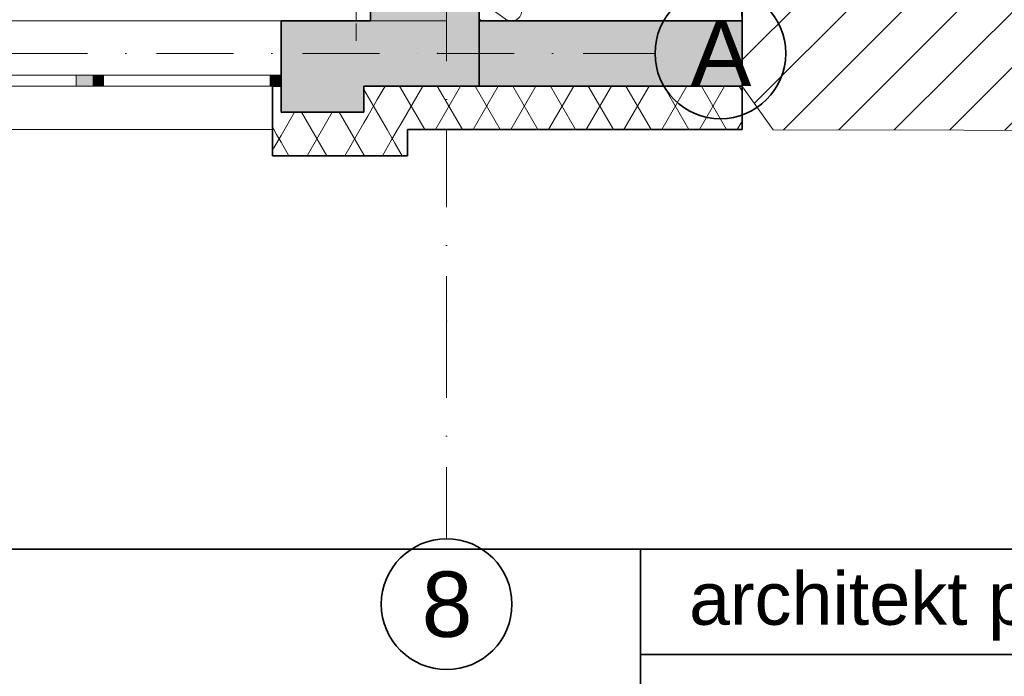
# Model space of a CAD drawing. Header units: millimetres. Extents: x 82175 to 237000, y 24756 to 471700.
# Tile 83 of 256: x 120550 to 125071, y 232169 to 235183. Entities that reach past the tile are written whole.
import ezdxf

# ---------------------------------------------------------------- set-up
doc = ezdxf.new("R2010")
doc.units = ezdxf.units.MM
doc.header["$XCLIPFRAME"] = 2
doc.linetypes.add('Kropki i Kreski', pattern=[6.702778, 3.527778, -1.763889, 0, -1.411111])
for name, color, linetype in [('- A - ocieplenie', 8, 'Continuous'), ('Konstrukcja - Siatka mod', 8, 'Continuous'), ('Konstrukcja - Stropy', 8, 'Continuous'), ('Konstrukcja - Ściany zewnętrzne', 8, 'Continuous'), ('Okna Archicada', 8, 'Continuous'), ('PIONY INST', 8, 'Continuous')]:
    doc.layers.add(name, color=color, linetype=linetype)
doc.layers.add('arch tabela_Nr_Pióra__100', color=7, linetype='Continuous', lineweight=20)
doc.styles.add('STYL_AUTOMATYCZNY_1', font='arial.ttf')
picture_1 = doc.add_image_def('image1.tif', size_in_pixel=(2126, 2126))
pattern_1 = [(60, (-135208.59, 523986.62), (-129.90381, 75), []), (120, (-135208.59, 523986.62), (129.90381, 75), [])]

# ---------------------------------------------------------------- blocks, each defined once
blk = doc.blocks.new('*X16')
at = {"layer": '- A - ocieplenie', "linetype": 'Continuous', "lineweight": 13, "ltscale": 100}
for p, q in [((49898.5, 244765.8), (49936.6, 244794.4)), ((49927.4, 244820.3), (49936.6, 244813.4)), ((49898.5, 244746.8), (49936.6, 244718.2))]:
    blk.add_line(p, q, dxfattribs=at)
for centre, start, end in [((49965.2, 244851.5), 0, 50.577), ((49965.2, 244851.5), 233.1301, 0), ((49965.2, 244756.3), 0, 126.8699), ((49869.9, 244708.7), 53.1301, 98.5417), ((49869.9, 244803.9), 262.584, 306.8699), ((49965.2, 244756.3), 285.7274, 0), ((49869.9, 244708.7), 171.4583, 177.8545), ((49965.2, 244756.3), 233.1301, 254.2726)]:
    blk.add_arc(centre, 47.6, start, end, dxfattribs=at)

msp = doc.modelspace()

# ---------------------------------------------------------------- hatches: boundary and pattern name
at = {"layer": '- A - ocieplenie', "linetype": 'Continuous', "lineweight": 13}
h = msp.add_hatch(dxfattribs=at)
h.set_pattern_fill('Izolacja_miękka_0004', color=8, style=0, pattern_type=2)
h.set_pattern_definition(pattern_1)
h.paths.add_polyline_path([(121710, 234678.9), (121750, 234878.9), (121710, 234878.9)])
h = msp.add_hatch(dxfattribs=at)
h.set_pattern_fill('Izolacja_miękka_0004', color=8, style=0, pattern_type=2)
h.set_pattern_definition(pattern_1)
h.paths.add_polyline_path([(122330, 234678.9), (122130, 234878.9), (122130, 234758.9), (122210, 234678.9)])
h = msp.add_hatch(dxfattribs=at)
h.set_pattern_fill('Izolacja_miękka_0004', color=8, style=0, pattern_type=2)
h.set_pattern_definition(pattern_1)
h.paths.add_polyline_path([(122330, 234678.9), (123866.6, 234678.9), (123866.6, 234878.9), (122130, 234878.9)])
h = msp.add_hatch(dxfattribs=at)
h.set_pattern_fill('Izolacja_miękka_0004', color=8, style=0, pattern_type=2)
h.set_pattern_definition(pattern_1)
h.paths.add_polyline_path([(121710, 234678.9), (121710, 234558.9), (121750, 234758.9), (121726, 234758.9)])
h = msp.add_hatch(dxfattribs=at)
h.set_pattern_fill('Izolacja_miękka_0004', color=8, style=0, pattern_type=2)
h.set_pattern_definition(pattern_1)
h.paths.add_polyline_path([(121750, 234758.9), (121710, 234558.9), (121750, 234558.9)])
h = msp.add_hatch(dxfattribs=at)
h.set_pattern_fill('Izolacja_miękka_0004', color=8, style=0, pattern_type=2)
h.set_pattern_definition(pattern_1)
h.paths.add_polyline_path([(121750, 234558.9), (122130, 234558.9), (122130, 234758.9), (121750, 234758.9)])
h = msp.add_hatch(dxfattribs=at)
h.set_pattern_fill('Izolacja_miękka_0004', color=8, style=0, pattern_type=2)
h.set_pattern_definition(pattern_1)
h.paths.add_polyline_path([(122130, 234758.9), (122130, 234558.9), (122330, 234558.9)])
h = msp.add_hatch(dxfattribs=at)
h.set_pattern_fill('Izolacja_miękka_0004', color=8, style=0, pattern_type=2)
h.set_pattern_definition(pattern_1)
h.paths.add_polyline_path([(122330, 234678.9), (122210, 234678.9), (122330, 234558.9)])
at = {"linetype": 'Continuous', "lineweight": 15}
h = msp.add_hatch(dxfattribs=at)
h.set_pattern_fill('Bloczki_ceramiczne_0004', color=8, style=0, pattern_type=2)
h.set_pattern_definition([(45, (-135208.59, 523986.62), (-127.27922, 127.27922), [])])
h.paths.add_polyline_path([(123678.8, 250863.9), (123869, 234875.6), (124009.9, 234678.5), (126631.9, 234672.5), (126631.9, 250847.6)])
at = {"layer": 'Konstrukcja - Ściany zewnętrzne', "linetype": 'Continuous', "lineweight": 13}
for points in [[(122660, 235178.9), (122660, 247658.9), (122160, 247658.9), (122160, 235178.9)], [(121750, 234878.9), (122160, 234878.9), (122160, 235178.9), (121750, 235178.9)], [(122160, 234878.9), (122660, 234878.9), (122160, 235178.9)], [(122660, 235178.9), (122160, 235178.9), (122660, 234878.9)], [(122660, 234878.9), (123866.6, 234878.9), (123866.6, 235178.9), (122660, 235178.9)], [(121750, 234758.9), (122130, 234758.9), (122130, 234878.9), (121750, 234878.9)]]:
    msp.add_hatch(color=8, dxfattribs=at).paths.add_polyline_path(points)
at = {"layer": 'Okna Archicada', "linetype": 'Continuous', "lineweight": 13}
for points in [[(120885, 234928.9), (120810, 234928.9), (120810, 234878.9), (120885, 234878.9)], [(120885, 234878.9), (120935, 234878.9), (120935, 234928.9), (120885, 234928.9)], [(121750, 234928.9), (121700, 234928.9), (121700, 234878.9), (121750, 234878.9)]]:
    msp.add_hatch(color=8, dxfattribs=at).paths.add_polyline_path(points)

# ---------------------------------------------------------------- linework, layer by layer
at = {"layer": '- A - ocieplenie', "color": 8, "linetype": 'Continuous', "lineweight": 35, "ltscale": 100}
for p, q in [((121710, 234878.9), (121710, 234828.9)), ((121710, 234828.9), (121710, 234678.9))]:
    msp.add_line(p, q, dxfattribs=at)
at = {"layer": '- A - ocieplenie', "color": 8, "linetype": 'Continuous', "lineweight": 35, "ltscale": 100, "flags": 128}
for points in [[(122660, 247958.9), (122660, 235178.9)], [(123866.6, 235178.9), (123866.6, 235378.9)], [(122660, 235178.9), (122860, 235178.9)], [(122860, 235178.9), (123866.6, 235178.9)], [(121750, 234878.9), (121710, 234878.9)], [(121750, 234758.9), (121750, 234878.9)], [(122130, 234878.9), (122130, 234758.9)], [(123866.6, 234878.9), (122130, 234878.9)], [(123866.6, 234678.9), (123866.6, 234878.9)], [(122130, 234758.9), (121750, 234758.9)], [(121710, 234678.9), (121710, 234558.9)], [(122330, 234558.9), (122330, 234678.9)], [(122330, 234678.9), (123866.6, 234678.9)], [(121710, 234558.9), (122130, 234558.9)], [(122330, 234558.9), (122130, 234558.9)]]:
    msp.add_lwpolyline(points, dxfattribs=at)
at = {"color": 7, "linetype": 'Continuous', "lineweight": 35}
for p, q in [((118554.2, 232753), (136554.2, 232753)), ((119329.7, 232753), (136286.4, 232753)), ((123399.5, 227908.2), (123399.5, 232753)), ((123399.5, 232268.5), (134325.5, 232268.5))]:
    msp.add_line(p, q, dxfattribs=at)
at = {"color": 8, "linetype": 'Continuous', "lineweight": 13, "ltscale": 100, "flags": 128}
msp.add_lwpolyline([(123678.8, 250863.9), (123869, 234875.6), (124009.9, 234678.5), (126631.9, 234672.5), (126631.9, 250847.6)], close=True, dxfattribs=at)
at = {"layer": 'Konstrukcja - Siatka mod', "color": 8, "linetype": 'Kropki i Kreski', "lineweight": 13, "ltscale": 100}
for p, q in [((122510, 250764.8), (122510, 233800)), ((93022.5, 235028.9), (122467, 235028.9)), ((122467, 235028.9), (123467, 235028.9)), ((122510, 233800), (122510, 232800))]:
    msp.add_line(p, q, dxfattribs=at)
at = {"layer": 'Konstrukcja - Siatka mod', "color": 8, "linetype": 'Continuous', "lineweight": 35, "ltscale": 100}
for centre in [(123767, 235028.9), (122510, 232500)]:
    msp.add_circle(centre, 300, dxfattribs=at)
at = {"layer": 'Konstrukcja - Siatka mod', "color": 8, "linetype": 'Kropki i Kreski', "lineweight": 13, "ltscale": 100}
for p in [(122467, 235028.9), (122467, 235028.9), (122510, 233800), (122510, 233800)]:
    msp.add_point(p, dxfattribs=at)
at = {"layer": 'Konstrukcja - Stropy', "color": 8, "linetype": 'Continuous', "lineweight": 13, "ltscale": 100, "flags": 128}
msp.add_lwpolyline([(107140, 240228.9), (110439, 240228.9), (110439, 235178.9), (122510, 235178.9), (122510, 247658.9), (95470, 247658.9), (95470, 235178.9), (107140, 235178.9)], close=True, dxfattribs=at)
at = {"layer": 'Konstrukcja - Ściany zewnętrzne', "color": 8, "linetype": 'Continuous', "lineweight": 35, "ltscale": 100}
for p, q in [((121750, 234928.9), (121750, 235178.9)), ((121750, 234878.9), (121750, 234928.9))]:
    msp.add_line(p, q, dxfattribs=at)
at = {"layer": 'Konstrukcja - Ściany zewnętrzne', "color": 8, "linetype": 'Continuous', "lineweight": 35, "ltscale": 100, "flags": 128}
for points in [[(122660, 234878.9), (122660, 247958.9)], [(122160, 240048.9), (122160, 235178.9)], [(122160, 235178.9), (121750, 235178.9)], [(123866.6, 235178.9), (122660, 235178.9)], [(122660, 235178.9), (122660, 234878.9)], [(123866.6, 234878.9), (123866.6, 235178.9)], [(122130, 234878.9), (122160, 234878.9)], [(122660, 234878.9), (122160, 234878.9)], [(122660, 234878.9), (123866.6, 234878.9)]]:
    msp.add_lwpolyline(points, dxfattribs=at)
at = {"layer": 'Konstrukcja - Ściany zewnętrzne', "color": 8, "linetype": 'Continuous', "lineweight": 13, "ltscale": 100, "flags": 128}
msp.add_lwpolyline([(121750, 234878.9), (121750, 234758.9), (122130, 234758.9), (122130, 234878.9)], dxfattribs=at)
at = {"layer": 'Okna Archicada', "color": 8, "linetype": 'Continuous', "lineweight": 13, "ltscale": 100}
for p, q in [((121750, 235178.9), (119250, 235178.9)), ((120810, 234928.9), (120190, 234928.9)), ((120885, 234928.9), (120810, 234928.9)), ((120810, 234928.9), (120810, 234878.9)), ((120935, 234928.9), (120885, 234928.9)), ((120935, 234878.9), (120935, 234928.9)), ((121700, 234928.9), (120935, 234928.9)), ((121750, 234928.9), (121700, 234928.9)), ((121700, 234928.9), (121700, 234878.9)), ((121750, 234878.9), (119250, 234878.9)), ((121710, 234878.9), (119290, 234878.9)), ((120190, 234878.9), (120810, 234878.9)), ((120810, 234878.9), (120885, 234878.9)), ((120885, 234878.9), (120935, 234878.9)), ((120935, 234878.9), (121700, 234878.9)), ((121700, 234878.9), (121750, 234878.9)), ((121710, 234678.9), (119290, 234678.9))]:
    msp.add_line(p, q, dxfattribs=at)
at = {"layer": 'Okna Archicada', "color": 8, "linetype": 'Continuous', "lineweight": 35, "ltscale": 100}
for p, q in [((121750, 234928.9), (121750, 235178.9)), ((121750, 234878.9), (121750, 234928.9)), ((121750, 234878.9), (121750, 234928.9)), ((121710, 234878.9), (121710, 234828.9)), ((121710, 234828.9), (121710, 234678.9))]:
    msp.add_line(p, q, dxfattribs=at)
at = {"layer": 'PIONY INST', "color": 8, "linetype": 'Continuous', "lineweight": 0, "ltscale": 100}
for p, q in [((122094.1, 235260.6), (122094.1, 235180.6)), ((122094.1, 235165.6), (122094.1, 235085.6))]:
    msp.add_line(p, q, dxfattribs=at)

# ---------------------------------------------------------------- block references
at = {"color": 8, "linetype": 'Continuous', "lineweight": 20, "ltscale": 100}
msp.add_blockref('*X16', (72842.4, -9531.6), dxfattribs=at)

# ---------------------------------------------------------------- texts
at = {"color": 7, "linetype": 'Continuous', "lineweight": 35, "insert": (123623.2, 232489.8), "char_height": 242.239, "attachment_point": 4, "style": 'STYL_AUTOMATYCZNY_1'}
msp.add_mtext('\\A1;{\\pql;\\fArial|b0|i0|c238|p0;\\W1.000000;architekt prowadzący}', dxfattribs=at)
at = {"layer": 'Konstrukcja - Siatka mod', "color": 8, "linetype": 'Continuous', "lineweight": 13, "char_height": 300, "attachment_point": 1, "style": 'STYL_AUTOMATYCZNY_1'}
for s, insert in [('\\A1;{\\pql;\\pt0;\\fArial|b0|i0|c238|p0;\\W1.000000;A}', (123629.8, 235178.9)), ('\\A1;{\\pql;\\pt0;\\fArial|b0|i0|c238|p0;\\W1.000000;8}', (122395.6, 232650))]:
    msp.add_mtext(s, dxfattribs=dict(at, insert=insert))

# ---------------------------------------------------------------- pictures from other files: only their frames are drawn
at = {"layer": 'arch tabela_Nr_Pióra__100', "linetype": 'Continuous'}
image = msp.add_image(picture_1, insert=(118554.2, 227908.2), size_in_units=(5000, 5000), dxfattribs=at)
image.set_boundary_path([(-0.5, 65.5), (2059.76, 2125.5)])

doc.saveas('drawing.dxf')
